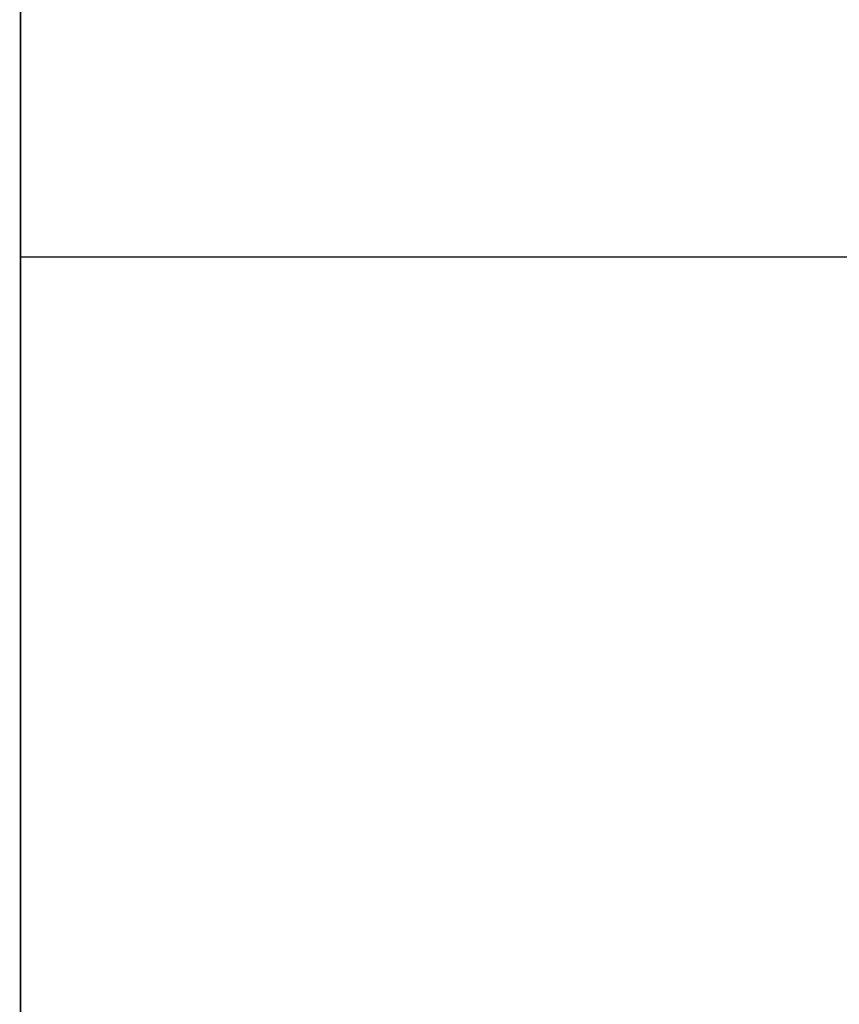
# Paper-space layout '_Posterior' of a CAD drawing. Header units: inches. Extents: x -1.6 to 3.1, y -5.5 to 5.7.
# Tile 12 of 14: x -0.6 to 0.8, y -0.2 to 1.4. Entities that reach past the tile are written whole.
import ezdxf

# ---------------------------------------------------------------- set-up
doc = ezdxf.new("R2010")
doc.units = ezdxf.units.IN
doc.header["$MEASUREMENT"] = 0

psp = doc.layouts.new('_Posterior')

# ---------------------------------------------------------------- linework, layer by layer
at = {"color": 7, "linetype": 'Continuous', "lineweight": 25}
for p, q in [((-0.5599, -2.4465), (-0.5599, 4.251)), ((1.9685, 1.0227), (-0.56, 1.0227))]:
    psp.add_line(p, q, dxfattribs=at)
psp.add_open_spline([(-0.5599, -3.1783), (-0.5599, -3.0873), (-0.5599, -2.8996), (-0.5599, -2.5909), (-0.5599, -2.2496), (-0.5599, -1.8727), (-0.5599, -1.4844), (-0.5599, -1.0897), (-0.5599, -0.6932), (-0.5599, -0.2737), (-0.56, 0.1666), (-0.56, 0.6244), (-0.56, 1.0543), (-0.56, 1.4508), (-0.5601, 1.8109), (-0.5601, 2.1696), (-0.5602, 2.5237), (-0.5602, 2.8698), (-0.5603, 3.2045), (-0.5603, 3.5244), (-0.5604, 3.8259), (-0.5605, 4.1062), (-0.5606, 4.3623), (-0.5607, 4.5919), (-0.5608, 4.7932), (-0.561, 4.965), (-0.5611, 5.1058), (-0.5613, 5.2182), (-0.5614, 5.2682), (-0.5615, 5.293)], degree=3, knots=[0, 0, 0, 0, 0.03142, 0.064859, 0.100429, 0.138235, 0.178368, 0.213644, 0.250612, 0.289281, 0.32964, 0.371654, 0.415259, 0.448957, 0.483446, 0.518665, 0.55454, 0.590991, 0.627924, 0.66524, 0.702833, 0.740591, 0.778399, 0.816142, 0.853704, 0.890974, 0.927846, 0.964218, 1, 1, 1, 1], dxfattribs=at)

doc.saveas('drawing.dxf')
